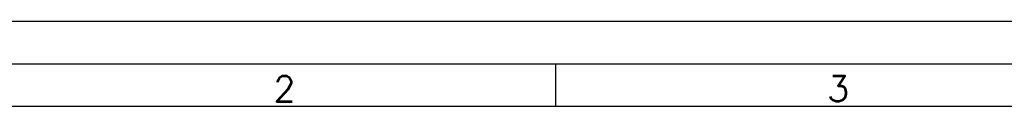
# Model space of a CAD drawing. Header units: millimetres. Extents: x 0 to 420, y 0 to 297.
# Tile 7 of 16: x 92 to 208, y 287 to 297. Entities that reach past the tile are written whole.
import ezdxf

# ---------------------------------------------------------------- set-up
doc = ezdxf.new("R2010")
doc.units = ezdxf.units.MM
doc.layers.add('FORMATO', color=7, linetype='Continuous')
doc.styles.add('SLDTEXTSTYLE0', font='ROMANS')

msp = doc.modelspace()

# ---------------------------------------------------------------- linework, layer by layer
at = {"layer": 'FORMATO'}
for p, q in [((420, 297), (0, 297)), ((415, 292), (25, 292)), ((155, 292), (155, 287)), ((415, 287), (25, 287))]:
    msp.add_line(p, q, dxfattribs=at)

# ---------------------------------------------------------------- texts
at = {"layer": 'FORMATO', "char_height": 3, "attachment_point": 1, "style": 'SLDTEXTSTYLE0'}
for s, insert in [('2', (121.904, 290.597)), ('3', (186.904, 290.597))]:
    msp.add_mtext(s, dxfattribs=dict(at, insert=insert))

doc.saveas('drawing.dxf')
